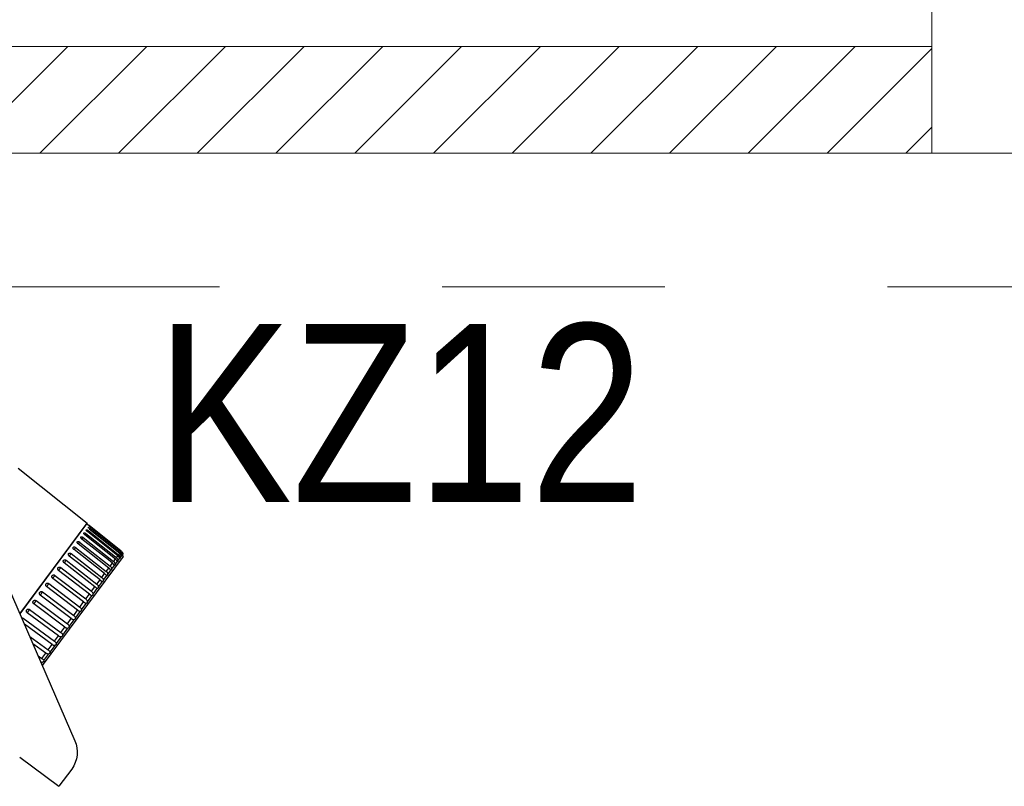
# Model space of a CAD drawing. Header units: metres. Extents: x 10441 to 19716, y -6570 to 1447.
# Tile 21 of 136: x 14771 to 14881, y -4361 to -4274. Entities that reach past the tile are written whole.
import ezdxf
from ezdxf.enums import TextEntityAlignment as Align

# ---------------------------------------------------------------- set-up
doc = ezdxf.new("R2010")
doc.units = ezdxf.units.M
doc.header["$MEASUREMENT"] = 0
doc.linetypes.add('8', pattern=[0.5, 0.25, -0.25])
for name, color, linetype, lineweight in [('#elektryczne', 8, 'Continuous', 20), ('A_B.CIENKIE', 8, 'Continuous', 9), ('A_HACZE', 8, 'Continuous', 5), ('A_OZACZENIE DRZWI', 8, 'Continuous', 13), ('A_OZNACZENIA OKIEN', 8, 'Continuous', 13), ('A_STAL CIENKIE', 8, 'Continuous', 0), ('A_TYNK', 8, 'Continuous', 5), ('EB_CCTV', 4, 'Continuous', 5)]:
    doc.layers.add(name, color=color, linetype=linetype, lineweight=lineweight)
doc.styles.add('m1_romans', font='romans.shx', dxfattribs={"width": 0.8})
doc.styles.add('opisy okien', font='txt', dxfattribs={"height": 15})

# ---------------------------------------------------------------- blocks, each defined once
blk = doc.blocks.new('podkład')
at = {"layer": 'A_B.CIENKIE', "color": 8, "linetype": '8', "ltscale": 50}
blk.add_line((10690.6, -2044.7), (11260.6, -2044.7), dxfattribs=at)
at = {"layer": 'A_HACZE', "color": 8, "linetype": 'Continuous'}
for p, q in [((10593.6, -2032.7), (10581.6, -2044.7)), ((10602.44, -2032.7), (10590.44, -2044.7)), ((10611.28, -2032.7), (10599.28, -2044.7)), ((10620.12, -2032.7), (10608.12, -2044.7)), ((10628.96, -2032.7), (10616.96, -2044.7)), ((10637.8, -2032.7), (10625.8, -2044.7)), ((10646.64, -2032.7), (10634.64, -2044.7)), ((10655.48, -2032.7), (10643.48, -2044.7)), ((10664.31, -2032.7), (10652.31, -2044.7)), ((10673.15, -2032.7), (10661.15, -2044.7)), ((10681.99, -2032.7), (10669.99, -2044.7)), ((10690.6, -2032.93), (10678.83, -2044.7)), ((10690.6, -2041.77), (10687.67, -2044.7))]:
    blk.add_line(p, q, dxfattribs=at)
at = {"layer": 'A_STAL CIENKIE', "color": 8, "linetype": '8', "ltscale": 100}
for p, q in [((10470.62, -2044.7), (13910.62, -2044.7)), ((13910.62, -2059.7), (10470.62, -2059.7))]:
    blk.add_line(p, q, dxfattribs=at)
at = {"layer": 'A_TYNK', "color": 8, "linetype": 'Continuous'}
for p, q in [((10690.6, -2044.7), (10690.6, -2028.7)), ((10690.6, -2032.7), (10480.97, -2032.7)), ((10690.6, -2044.7), (10470.62, -2044.7))]:
    blk.add_line(p, q, dxfattribs=at)
at = {"layer": 'A_OZACZENIE DRZWI', "color": 8, "ltscale": 0.1, "style": 'm1_romans', "width": 0.8}
for rotation, p in [(98.4861, (12735.07, -773.13)), (360, (12573.8, -1012.7)), (90, (11565.29, -1150.14)), (90, (11872.29, -1150.14)), (90, (12230.03, -1245.64)), (90, (12385.87, -1249.44)), (90, (11565.29, -1370.89)), (90, (11872.29, -1370.89)), (90, (12230.03, -1370.89)), (90, (12389.3, -1370.89)), (90, (11748.79, -1556.15)), (90, (11986.6, -1556.15)), (90, (12389.3, -1556.15)), (360, (12235.05, -1664.2)), (360, (12235.05, -1880.2)), (90, (11745.78, -2001.94))]:
    blk.add_attdef('SZEROKOSC', text='', height=10, rotation=rotation, dxfattribs=at).set_placement(p, align=Align.BOTTOM_CENTER)
for rotation, p in [(98.4861, (12738.56, -773.47)), (360, (12572.95, -1016.09)), (90, (11568.68, -1150.99)), (90, (11875.68, -1150.99)), (90, (12233.42, -1246.49)), (90, (12389.27, -1250.29)), (90, (11568.68, -1371.74)), (90, (11875.68, -1371.74)), (90, (12233.42, -1371.74)), (90, (12392.69, -1371.74)), (90, (11752.19, -1557)), (90, (11990, -1557)), (90, (12392.69, -1557)), (360, (12234.2, -1667.59)), (360, (12234.2, -1883.59)), (90, (11749.18, -2002.79))]:
    blk.add_attdef('WYSOKOSC', text='', height=10, rotation=rotation, dxfattribs=at).set_placement(p, align=Align.TOP_CENTER)
at = {"layer": 'A_OZNACZENIA OKIEN', "color": 8, "ltscale": 0.1, "style": 'm1_romans', "width": 0.8}
for rotation, p in [(278.8676, (13403.28, -587.56)), (278.8676, (13013.44, -645.27)), (278.8676, (12475.3, -724.92)), (278.8676, (12253.72, -757.72)), (0, (14011.09, -903.42)), (278.8676, (11051.11, -935.72)), (278.8676, (10670.26, -992.09)), (0, (14011.09, -1578.09)), (90, (10823, -2081.55)), (90, (11208, -2081.55)), (90, (11974, -2081.55)), (90, (13179.19, -2081.55)), (90, (13543.19, -2081.55))]:
    blk.add_attdef('WYSOKOSC', text='', height=10, rotation=rotation, dxfattribs=at).set_placement(p, align=Align.TOP_CENTER)
for rotation, p in [(278.8676, (13373.71, -593.04)), (278.8676, (12983.87, -650.74)), (278.8676, (12445.73, -730.4)), (278.8676, (12224.15, -763.19)), (0, (14017.48, -900.03)), (278.8676, (11021.54, -941.2)), (278.8676, (10640.69, -997.57)), (0, (14017.48, -1574.7)), (90, (10819.6, -2080.7)), (90, (11204.6, -2080.7)), (90, (11970.6, -2080.7)), (90, (13175.8, -2080.7)), (90, (13539.8, -2080.7))]:
    blk.add_attdef('SZEROKOSC', text='', height=10, rotation=rotation, dxfattribs=at).set_placement(p, align=Align.BOTTOM_CENTER)
blk = doc.blocks.new('kamera zewnetrzna')
at = {"layer": 'EB_CCTV', "color": 0, "linetype": 'Continuous', "lineweight": 30}
for p, q in [((3054.785, 1183.4991), (3054.956, 1183.4991)), ((3054.956, 1183.4237), (3054.956, 1183.4991)), ((3054.3556, 1183.0193), (3054.906, 1183.3371)), ((3054.6246, 1183.1746), (3054.6405, 1183.1744)), ((3054.6405, 1183.1744), (3054.6405, 1183.1515)), ((3054.6405, 1183.1744), (3054.6407, 1183.1744)), ((3054.6508, 1183.1897), (3054.6508, 1183.1834)), ((3054.6508, 1183.1762), (3054.6508, 1183.1473)), ((3054.6565, 1182.7169), (3054.6565, 1183.1931)), ((3054.5614, 1183.1381), (3054.6405, 1183.1376)), ((3054.6405, 1183.1515), (3054.5853, 1183.1519)), ((3054.6405, 1183.1376), (3054.6405, 1183.1141)), ((3054.6508, 1183.1399), (3054.6508, 1183.1104)), ((3054.4856, 1183.0944), (3054.4856, 1182.699)), ((3054.4865, 1183.0949), (3054.4865, 1182.701)), ((3054.504, 1183.1005), (3054.6405, 1183.1)), ((3054.6405, 1183.1141), (3054.5206, 1183.1146)), ((3054.6405, 1183.1), (3054.6405, 1183.0763)), ((3054.6508, 1183.1028), (3054.6508, 1183.073)), ((3054.6405, 1183.0763), (3054.504, 1183.0763)), ((3054.504, 1183.062), (3054.6405, 1183.062)), ((3054.6405, 1183.062), (3054.6405, 1183.0383)), ((3054.6508, 1183.0653), (3054.6508, 1183.0355)), ((3054.6405, 1183.0383), (3054.504, 1183.0378)), ((3054.504, 1183.0236), (3054.6405, 1183.0241)), ((3054.6405, 1183.0241), (3054.6405, 1183.0007)), ((3054.6508, 1183.0279), (3054.6508, 1182.9984)), ((3054.6405, 1183.0007), (3054.504, 1182.9997)), ((3054.6508, 1182.9909), (3054.6508, 1182.9621)), ((3054.504, 1182.9858), (3054.6405, 1182.9868)), ((3054.6405, 1182.9639), (3054.504, 1182.9624)), ((3054.6405, 1182.9868), (3054.6405, 1182.9639)), ((3054.6408, 1182.9639), (3054.6405, 1182.9639)), ((3054.6508, 1182.9548), (3054.6508, 1182.927)), ((3054.504, 1182.9488), (3054.6405, 1182.9503)), ((3054.6405, 1182.9281), (3054.504, 1182.9262)), ((3054.6405, 1182.9503), (3054.6405, 1182.9281)), ((3054.6508, 1182.92), (3054.6508, 1182.8934)), ((3054.504, 1182.9132), (3054.6405, 1182.9151)), ((3054.6405, 1182.894), (3054.504, 1182.8916)), ((3054.6405, 1182.9151), (3054.6405, 1182.894)), ((3054.6508, 1182.8868), (3054.6508, 1182.8617)), ((3054.504, 1182.8792), (3054.6405, 1182.8816)), ((3054.6405, 1182.8617), (3054.504, 1182.8589)), ((3054.6405, 1182.8816), (3054.6405, 1182.8617)), ((3054.6508, 1182.8555), (3054.6508, 1182.8323)), ((3054.504, 1182.8474), (3054.6405, 1182.8502)), ((3054.6405, 1182.8318), (3054.504, 1182.8286)), ((3054.504, 1182.818), (3054.6405, 1182.8212)), ((3054.6405, 1182.8502), (3054.6405, 1182.8318)), ((3054.6405, 1182.8212), (3054.6405, 1182.8044)), ((3054.6508, 1182.8266), (3054.6508, 1182.8055)), ((3054.6405, 1182.8044), (3054.504, 1182.8008)), ((3054.504, 1182.7913), (3054.6405, 1182.7948)), ((3054.6405, 1182.7948), (3054.6405, 1182.7799)), ((3054.6508, 1182.8055), (3054.6498, 1182.8057)), ((3054.6508, 1182.7816), (3054.6503, 1182.7816)), ((3054.6508, 1182.8004), (3054.6508, 1182.7816)), ((3054.5038, 1182.7752), (3054.5038, 1182.776)), ((3054.6405, 1182.7799), (3054.504, 1182.7761)), ((3054.504, 1182.7677), (3054.6405, 1182.7715)), ((3054.6225, 1182.7581), (3054.504, 1182.7545)), ((3054.504, 1182.7474), (3054.6405, 1182.7515)), ((3054.6335, 1182.7584), (3054.6225, 1182.7581)), ((3054.6405, 1182.7586), (3054.6335, 1182.7584)), ((3054.6405, 1182.7715), (3054.6405, 1182.7586)), ((3054.6405, 1182.7515), (3054.6405, 1182.7407)), ((3054.6508, 1182.7771), (3054.6508, 1182.7609)), ((3054.6508, 1182.7609), (3054.6508, 1182.7609)), ((3054.6508, 1182.7571), (3054.6508, 1182.7435)), ((3054.5038, 1182.7357), (3054.5038, 1182.7363)), ((3054.504, 1182.7175), (3054.5039, 1182.7201)), ((3054.6405, 1182.7407), (3054.504, 1182.7364)), ((3054.504, 1182.7306), (3054.6355, 1182.7348)), ((3054.6405, 1182.7264), (3054.504, 1182.7219)), ((3054.504, 1182.7175), (3054.6405, 1182.722)), ((3054.6405, 1182.7159), (3054.504, 1182.7112)), ((3054.504, 1182.7082), (3054.6405, 1182.7129)), ((3054.6355, 1182.7348), (3054.6405, 1182.7349)), ((3054.6405, 1182.7349), (3054.6405, 1182.7264)), ((3054.6405, 1182.722), (3054.6405, 1182.7159)), ((3054.6405, 1182.7129), (3054.6405, 1182.7092)), ((3054.6512, 1182.7436), (3054.6508, 1182.7435)), ((3054.6508, 1182.7404), (3054.6508, 1182.7297)), ((3054.6515, 1182.7299), (3054.6508, 1182.7297)), ((3054.6508, 1182.7273), (3054.6508, 1182.7196)), ((3054.6508, 1182.718), (3054.6508, 1182.7133)), ((3054.6508, 1182.7125), (3054.6508, 1182.711)), ((3054.6565, 1182.7169), (3054.6518, 1182.7121)), ((3054.1765, 1182.6882), (3054.4856, 1182.699)), ((3054.4856, 1182.699), (3054.4865, 1182.701)), ((3054.4865, 1182.701), (3054.4968, 1182.7014)), ((3054.4969, 1182.7014), (3054.4968, 1182.7014)), ((3054.5039, 1182.7108), (3054.5039, 1182.7112)), ((3054.504, 1182.703), (3054.5039, 1182.7044)), ((3054.6405, 1182.7092), (3054.504, 1182.7044)), ((3054.504, 1182.703), (3054.6405, 1182.7077)), ((3054.6405, 1182.7065), (3054.504, 1182.7017)), ((3054.6405, 1182.7077), (3054.6405, 1182.7065)), ((3054.6516, 1182.7118), (3054.6508, 1182.711)), ((3054.6518, 1182.7121), (3054.6516, 1182.7118))]:
    blk.add_line(p, q, dxfattribs=at)
for centre, radius, start, end in [((3054.856, 1183.4237), 0.1, 300, 0), ((3054.504, 1183.1077), 0.00721, 228.8196, 269.7915), ((3054.64, 1182.7273), 0.0144, 271.9573, 273.8488), ((3054.6675, 1182.7008), 0.0459, 112.6902, 112.8541), ((3054.5169, 1182.3309), 0.371, 92.0011, 93.0971), ((3055.2536, 1182.7336), 0.7501, 181.7378, 181.9348), ((3054.64, 1182.7223), 0.0146, 271.9897, 272.9159), ((3054.64, 1182.7215), 0.015, 272.0009, 273.3774), ((3054.64, 1182.7216), 0.0151, 273.3977, 315.5064)]:
    blk.add_arc(centre, radius, start, end, dxfattribs=at)
for points, start_tangent, end_tangent in [([(3054.6407, 1183.1744), (3054.6441, 1183.1744), (3054.6471, 1183.1745), (3054.6493, 1183.1751), (3054.6508, 1183.1762)], (0.999936, -0.011333), (0.620575, 0.784147)), ([(3054.6508, 1183.1834), (3054.6496, 1183.185), (3054.648, 1183.1863), (3054.6462, 1183.1871)], (-0.467156, 0.884175), (-0.944702, 0.327931)), ([(3054.6508, 1183.1762), (3054.6516, 1183.1777), (3054.6518, 1183.1795), (3054.6516, 1183.1814), (3054.6508, 1183.1834)], (0.620575, 0.784147), (-0.467156, 0.884175)), ([(3054.6508, 1183.1473), (3054.6496, 1183.1488), (3054.648, 1183.15), (3054.6459, 1183.1509), (3054.6434, 1183.1513), (3054.6405, 1183.1515)], (-0.478574, 0.878047), (-0.999974, 0.007264)), ([(3054.6405, 1183.1376), (3054.6441, 1183.1376), (3054.6471, 1183.1379), (3054.6493, 1183.1386), (3054.6508, 1183.1399)], (0.999974, -0.00726), (0.578104, 0.815963)), ([(3054.6508, 1183.1399), (3054.6516, 1183.1415), (3054.6518, 1183.1434), (3054.6516, 1183.1453), (3054.6508, 1183.1473)], (0.578104, 0.815963), (-0.478574, 0.878047)), ([(3054.504, 1183.1005), (3054.5039, 1183.1015), (3054.5038, 1183.1033), (3054.5038, 1183.1049)], (-0.160615, 0.987017), (-0.01005, 0.999949)), ([(3054.6508, 1183.1104), (3054.6496, 1183.1118), (3054.648, 1183.1129), (3054.6459, 1183.1136), (3054.6434, 1183.114), (3054.6405, 1183.1141)], (-0.494721, 0.869052), (-0.999993, 0.003653)), ([(3054.6405, 1183.1), (3054.6441, 1183.1), (3054.6471, 1183.1005), (3054.6493, 1183.1013), (3054.6508, 1183.1028)], (0.999993, -0.003649), (0.543648, 0.839313)), ([(3054.6508, 1183.1028), (3054.6516, 1183.1046), (3054.6518, 1183.1065), (3054.6516, 1183.1084), (3054.6508, 1183.1104)], (0.543648, 0.839313), (-0.494721, 0.869052)), ([(3054.504, 1183.0763), (3054.5019, 1183.076), (3054.5002, 1183.0752), (3054.4989, 1183.0742), (3054.498, 1183.073), (3054.4973, 1183.0718), (3054.497, 1183.0707), (3054.4968, 1183.0696), (3054.4968, 1183.0686), (3054.497, 1183.0675), (3054.4974, 1183.0664), (3054.498, 1183.0652), (3054.4989, 1183.0641), (3054.5002, 1183.0631), (3054.5019, 1183.0623), (3054.504, 1183.062)], (-1, 0.000002), (1, 0.000002)), ([(3054.504, 1183.062), (3054.5039, 1183.0633), (3054.5038, 1183.0653), (3054.5038, 1183.0678), (3054.5038, 1183.0705), (3054.5038, 1183.073), (3054.5039, 1183.075), (3054.504, 1183.0763)], (-0.108188, 0.99413), (0.108188, 0.99413)), ([(3054.6508, 1183.073), (3054.6496, 1183.0743), (3054.648, 1183.0752), (3054.6459, 1183.0759), (3054.6434, 1183.0762), (3054.6405, 1183.0763)], (-0.516163, 0.856491), (-1, 0.000002)), ([(3054.6405, 1183.062), (3054.6441, 1183.0622), (3054.6471, 1183.0627), (3054.6493, 1183.0637), (3054.6508, 1183.0653)], (1, 0.000002), (0.516163, 0.856491)), ([(3054.6508, 1183.0653), (3054.6516, 1183.0672), (3054.6518, 1183.0691), (3054.6516, 1183.0711), (3054.6508, 1183.073)], (0.516163, 0.856491), (-0.516163, 0.856491)), ([(3054.504, 1183.0378), (3054.5019, 1183.0375), (3054.5002, 1183.0367), (3054.4989, 1183.0357), (3054.498, 1183.0345), (3054.4973, 1183.0334), (3054.497, 1183.0322), (3054.4968, 1183.0312), (3054.4968, 1183.0301), (3054.497, 1183.0291), (3054.4974, 1183.028), (3054.498, 1183.0268), (3054.4989, 1183.0257), (3054.5002, 1183.0247), (3054.5019, 1183.0239), (3054.504, 1183.0236)], (-0.999993, -0.003649), (0.999993, 0.003653)), ([(3054.504, 1183.0236), (3054.5039, 1183.0251), (3054.5038, 1183.0273), (3054.5038, 1183.0299), (3054.5038, 1183.0326), (3054.5038, 1183.035), (3054.5039, 1183.0368), (3054.504, 1183.0378)], (-0.082149, 0.99662), (0.160615, 0.987017)), ([(3054.6508, 1183.0355), (3054.6496, 1183.0367), (3054.648, 1183.0375), (3054.6459, 1183.038), (3054.6434, 1183.0383), (3054.6405, 1183.0383)], (-0.543648, 0.839313), (-0.999993, -0.003649)), ([(3054.6405, 1183.0241), (3054.6441, 1183.0243), (3054.6471, 1183.025), (3054.6493, 1183.0262), (3054.6508, 1183.0279)], (0.999993, 0.003653), (0.494721, 0.869052)), ([(3054.6508, 1183.0279), (3054.6516, 1183.0298), (3054.6518, 1183.0318), (3054.6516, 1183.0337), (3054.6508, 1183.0355)], (0.494721, 0.869052), (-0.543648, 0.839313)), ([(3054.504, 1182.9997), (3054.5019, 1182.9994), (3054.5002, 1182.9986), (3054.4989, 1182.9976), (3054.498, 1182.9965), (3054.4973, 1182.9953), (3054.497, 1182.9942), (3054.4968, 1182.9931), (3054.4968, 1182.9921), (3054.497, 1182.9911), (3054.4974, 1182.99), (3054.498, 1182.9888), (3054.4989, 1182.9877), (3054.5002, 1182.9868), (3054.5019, 1182.986), (3054.504, 1182.9858)], (-0.999974, -0.00726), (0.999974, 0.007264)), ([(3054.504, 1182.9858), (3054.5039, 1182.9875), (3054.5038, 1182.9898), (3054.5038, 1182.9925), (3054.5038, 1182.9951), (3054.5038, 1182.9974), (3054.5039, 1182.999), (3054.504, 1182.9997)], (-0.066777, 0.997768), (0.313009, 0.94975)), ([(3054.6508, 1182.9984), (3054.6496, 1182.9995), (3054.648, 1183.0002), (3054.6459, 1183.0006), (3054.6434, 1183.0007), (3054.6405, 1183.0007)], (-0.578104, 0.815963), (-0.999974, -0.00726)), ([(3054.6405, 1182.9868), (3054.6441, 1182.987), (3054.6471, 1182.9878), (3054.6493, 1182.9891), (3054.6508, 1182.9909)], (0.999974, 0.007264), (0.478574, 0.878047)), ([(3054.6508, 1182.9909), (3054.6516, 1182.9929), (3054.6518, 1182.9949), (3054.6516, 1182.9968), (3054.6508, 1182.9984)], (0.478574, 0.878047), (-0.578104, 0.815963)), ([(3054.504, 1182.9624), (3054.5018, 1182.962), (3054.5, 1182.9612), (3054.4987, 1182.9601), (3054.4978, 1182.9589), (3054.4972, 1182.9577), (3054.4969, 1182.9566), (3054.4968, 1182.9555), (3054.4969, 1182.9543), (3054.4972, 1182.9532), (3054.4978, 1182.9521), (3054.4987, 1182.9509), (3054.5, 1182.9499), (3054.5018, 1182.9491), (3054.504, 1182.9488)], (-0.999942, -0.010791), (0.999942, 0.010795)), ([(3054.504, 1182.9488), (3054.5039, 1182.9507), (3054.5038, 1182.9532), (3054.5038, 1182.9559), (3054.5038, 1182.9584), (3054.5038, 1182.9605), (3054.5039, 1182.9619), (3054.504, 1182.9624)], (-0.056765, 0.998388), (0.994727, -0.102554)), ([(3054.6405, 1182.9503), (3054.6441, 1182.9506), (3054.647, 1182.9515), (3054.6493, 1182.9529), (3054.6508, 1182.9548)], (0.999942, 0.010795), (0.467156, 0.884175)), ([(3054.6508, 1182.9621), (3054.6496, 1182.963), (3054.648, 1182.9636), (3054.6459, 1182.9638), (3054.6434, 1182.9639), (3054.6408, 1182.9639)], (-0.620575, 0.784147), (-0.999938, -0.011173)), ([(3054.6508, 1182.9548), (3054.6516, 1182.9569), (3054.6518, 1182.9588), (3054.6516, 1182.9606), (3054.6508, 1182.9621)], (0.467156, 0.884175), (-0.620575, 0.784147)), ([(3054.4985, 1182.9238), (3054.498, 1182.9231), (3054.4973, 1182.922), (3054.497, 1182.921), (3054.4968, 1182.92), (3054.4968, 1182.919), (3054.497, 1182.9181), (3054.4974, 1182.917), (3054.498, 1182.916), (3054.4989, 1182.915), (3054.5002, 1182.9141), (3054.5019, 1182.9134), (3054.504, 1182.9132)], (-0.676204, -0.736714), (0.999899, 0.014207)), ([(3054.504, 1182.9262), (3054.5019, 1182.9259), (3054.5002, 1182.9252), (3054.4989, 1182.9242), (3054.4985, 1182.9238)], (-0.999899, -0.014203), (-0.676204, -0.736714)), ([(3054.504, 1182.9132), (3054.5039, 1182.9153), (3054.5038, 1182.9178), (3054.5038, 1182.9205), (3054.5038, 1182.923), (3054.5038, 1182.9249), (3054.5039, 1182.926), (3054.5039, 1182.9262)], (-0.049834, 0.998758), (0.394043, 0.919092)), ([(3054.6451, 1182.9283), (3054.6434, 1182.9282), (3054.6405, 1182.9281)], (-0.999871, -0.016069), (-0.999899, -0.014203)), ([(3054.6405, 1182.9151), (3054.6441, 1182.9155), (3054.6471, 1182.9165), (3054.6493, 1182.918), (3054.6508, 1182.92)], (0.999899, 0.014207), (0.460067, 0.887884)), ([(3054.6508, 1182.927), (3054.6496, 1182.9277), (3054.648, 1182.9281), (3054.6459, 1182.9283), (3054.6451, 1182.9283)], (-0.672048, 0.740508), (-0.999871, -0.016069)), ([(3054.6508, 1182.92), (3054.6516, 1182.922), (3054.6518, 1182.9239), (3054.6516, 1182.9256), (3054.6508, 1182.927)], (0.460067, 0.887884), (-0.672048, 0.740508)), ([(3054.4977, 1182.8883), (3054.4973, 1182.8876), (3054.497, 1182.8866), (3054.4968, 1182.8857), (3054.4968, 1182.8848), (3054.497, 1182.8838), (3054.4974, 1182.8829), (3054.498, 1182.8819), (3054.4989, 1182.8809), (3054.5002, 1182.8801), (3054.5019, 1182.8795), (3054.504, 1182.8792)], (-0.538303, -0.842752), (0.999848, 0.017463)), ([(3054.504, 1182.8916), (3054.5019, 1182.8913), (3054.5002, 1182.8906), (3054.4989, 1182.8897), (3054.498, 1182.8886), (3054.4977, 1182.8883)], (-0.999848, -0.017459), (-0.538303, -0.842752)), ([(3054.5038, 1182.8891), (3054.5038, 1182.8908), (3054.5039, 1182.8917), (3054.5039, 1182.8916)], (0.100722, 0.994915), (0.688748, -0.725001)), ([(3054.504, 1182.8792), (3054.5039, 1182.8815), (3054.5038, 1182.8841), (3054.5038, 1182.8868), (3054.5038, 1182.8891)], (-0.044846, 0.998994), (0.100722, 0.994915)), ([(3054.6468, 1182.8943), (3054.6459, 1182.8942), (3054.6434, 1182.8941), (3054.6405, 1182.894)], (-0.999797, -0.020127), (-0.999848, -0.017459)), ([(3054.6405, 1182.8816), (3054.6441, 1182.882), (3054.6471, 1182.8831), (3054.6493, 1182.8847), (3054.6508, 1182.8868)], (0.999848, 0.017463), (0.457062, 0.889435)), ([(3054.6508, 1182.8934), (3054.6496, 1182.894), (3054.648, 1182.8942), (3054.6468, 1182.8943)], (-0.732972, 0.680259), (-0.999797, -0.020127)), ([(3054.6508, 1182.8868), (3054.6516, 1182.8888), (3054.6518, 1182.8906), (3054.6516, 1182.8922), (3054.6508, 1182.8934)], (0.457062, 0.889435), (-0.732972, 0.680259)), ([(3054.4974, 1182.8552), (3054.4973, 1182.8552), (3054.497, 1182.8542), (3054.4968, 1182.8534), (3054.4968, 1182.8525), (3054.497, 1182.8516), (3054.4974, 1182.8508), (3054.498, 1182.8498), (3054.4989, 1182.8489), (3054.5002, 1182.8481), (3054.5019, 1182.8476), (3054.504, 1182.8474)], (-0.451635, -0.892203), (0.999789, 0.020527)), ([(3054.504, 1182.8589), (3054.5019, 1182.8586), (3054.5002, 1182.858), (3054.4989, 1182.8571), (3054.498, 1182.8561), (3054.4974, 1182.8552)], (-0.999789, -0.020524), (-0.451635, -0.892203)), ([(3054.5038, 1182.8572), (3054.5038, 1182.8587), (3054.5038, 1182.8589)], (0.011066, 0.999939), (0.035488, 0.99937)), ([(3054.504, 1182.8474), (3054.5039, 1182.8498), (3054.5038, 1182.8525), (3054.5038, 1182.8551), (3054.5038, 1182.8572)], (-0.041175, 0.999152), (0.011066, 0.999939)), ([(3054.6481, 1182.8623), (3054.648, 1182.8623), (3054.6459, 1182.8621), (3054.6434, 1182.8619), (3054.6405, 1182.8617)], (-0.999661, -0.026039), (-0.999789, -0.020524)), ([(3054.6405, 1182.8502), (3054.6441, 1182.8506), (3054.6471, 1182.8518), (3054.6493, 1182.8535), (3054.6508, 1182.8555)], (0.999789, 0.020527), (0.458038, 0.888933)), ([(3054.6508, 1182.8617), (3054.6496, 1182.8622), (3054.6481, 1182.8623)], (-0.802255, 0.596982), (-0.999661, -0.026039)), ([(3054.6508, 1182.8555), (3054.6516, 1182.8575), (3054.6518, 1182.8593), (3054.6516, 1182.8607), (3054.6508, 1182.8617)], (0.458038, 0.888933), (-0.802255, 0.596982)), ([(3054.4972, 1182.8247), (3054.497, 1182.8242), (3054.4968, 1182.8234), (3054.4968, 1182.8226), (3054.497, 1182.8218), (3054.4974, 1182.821), (3054.498, 1182.8202), (3054.4989, 1182.8194), (3054.5002, 1182.8186), (3054.5019, 1182.8181), (3054.504, 1182.818)], (-0.394089, -0.919072), (0.999727, 0.023366)), ([(3054.504, 1182.8286), (3054.5019, 1182.8283), (3054.5002, 1182.8277), (3054.4989, 1182.8269), (3054.498, 1182.826), (3054.4973, 1182.8251), (3054.4972, 1182.8247)], (-0.999727, -0.023363), (-0.394089, -0.919072)), ([(3054.5038, 1182.8257), (3054.5038, 1182.8277), (3054.5038, 1182.8286)], (0.003352, 0.999994), (0.06731, 0.997732)), ([(3054.504, 1182.818), (3054.5039, 1182.8205), (3054.5038, 1182.8232), (3054.5038, 1182.8257)], (-0.038448, 0.999261), (0.003352, 0.999994)), ([(3054.649, 1182.8326), (3054.648, 1182.8326), (3054.6459, 1182.8323), (3054.6434, 1182.832), (3054.6405, 1182.8318)], (-0.999699, -0.024522), (-0.999727, -0.023363)), ([(3054.6405, 1182.8212), (3054.6441, 1182.8216), (3054.6471, 1182.8228), (3054.6493, 1182.8246), (3054.6508, 1182.8266)], (0.999727, 0.023366), (0.463027, 0.886344)), ([(3054.6508, 1182.8323), (3054.6496, 1182.8326), (3054.649, 1182.8326)], (-0.875466, 0.483279), (-0.999699, -0.024522)), ([(3054.6508, 1182.8266), (3054.6516, 1182.8286), (3054.6518, 1182.8302), (3054.6516, 1182.8315), (3054.6508, 1182.8323)], (0.463027, 0.886344), (-0.875466, 0.483279)), ([(3054.497, 1182.797), (3054.497, 1182.7969), (3054.4968, 1182.7962), (3054.4968, 1182.7955), (3054.497, 1182.7947), (3054.4974, 1182.794), (3054.498, 1182.7932), (3054.4989, 1182.7925), (3054.5002, 1182.7919), (3054.5019, 1182.7914), (3054.504, 1182.7913)], (-0.354013, -0.93524), (0.999663, 0.025949)), ([(3054.504, 1182.8008), (3054.5019, 1182.8006), (3054.5002, 1182.8), (3054.4989, 1182.7993), (3054.498, 1182.7985), (3054.4973, 1182.7976), (3054.497, 1182.797)], (-0.999663, -0.025946), (-0.354013, -0.93524)), ([(3054.5038, 1182.7989), (3054.5038, 1182.8007), (3054.5038, 1182.8008)], (-0.001381, 0.999999), (-0.008705, 0.999962)), ([(3054.504, 1182.7913), (3054.5039, 1182.7939), (3054.5038, 1182.7966), (3054.5038, 1182.7989)], (-0.036433, 0.999336), (-0.001381, 0.999999)), ([(3054.6498, 1182.8057), (3054.6496, 1182.8056), (3054.648, 1182.8054), (3054.6459, 1182.805), (3054.6434, 1182.8046), (3054.6405, 1182.8044)], (-0.999551, -0.029974), (-0.999663, -0.025946)), ([(3054.6405, 1182.7948), (3054.6441, 1182.7954), (3054.6471, 1182.7966), (3054.6493, 1182.7984), (3054.6508, 1182.8004)], (0.999663, 0.025949), (0.472203, 0.88149)), ([(3054.6496, 1182.7816), (3054.648, 1182.7812), (3054.6459, 1182.7807), (3054.6434, 1182.7802), (3054.6405, 1182.7799)], (-0.98426, -0.176726), (-0.999601, -0.028244)), ([(3054.6503, 1182.7817), (3054.6496, 1182.7816)], (-0.999654, -0.026302), (-0.98426, -0.176726)), ([(3054.6508, 1182.8004), (3054.6516, 1182.8023), (3054.6518, 1182.8038), (3054.6516, 1182.8049), (3054.6508, 1182.8055)], (0.472203, 0.88149), (-0.942715, 0.333599)), ([(3054.6516, 1182.7789), (3054.6518, 1182.7803), (3054.6516, 1182.7812), (3054.6508, 1182.7816)], (0.326423, 0.945224), (-0.988668, 0.150119)), ([(3054.497, 1182.7725), (3054.4969, 1182.7723), (3054.4968, 1182.7716), (3054.4969, 1182.7709), (3054.4972, 1182.7702), (3054.4978, 1182.7695), (3054.4987, 1182.7688), (3054.5001, 1182.7682), (3054.5018, 1182.7678), (3054.504, 1182.7677)], (-0.324903, -0.945747), (0.999601, 0.028247)), ([(3054.4969, 1182.7512), (3054.4968, 1182.7509), (3054.4968, 1182.7504), (3054.497, 1182.7498), (3054.4974, 1182.7493), (3054.498, 1182.7487), (3054.4989, 1182.7482), (3054.5002, 1182.7477), (3054.5019, 1182.7474), (3054.504, 1182.7474)], (-0.303096, -0.95296), (0.999543, 0.030235)), ([(3054.504, 1182.7545), (3054.5019, 1182.7543), (3054.5002, 1182.7538), (3054.4989, 1182.7532), (3054.498, 1182.7526), (3054.4973, 1182.752), (3054.497, 1182.7514), (3054.4969, 1182.7512)], (-0.999543, -0.030233), (-0.303096, -0.95296)), ([(3054.504, 1182.7761), (3054.5018, 1182.7758), (3054.5, 1182.7752), (3054.4987, 1182.7745), (3054.4978, 1182.7737), (3054.4972, 1182.773), (3054.497, 1182.7725)], (-0.999601, -0.028244), (-0.324903, -0.945747)), ([(3054.504, 1182.7677), (3054.5039, 1182.7703), (3054.5038, 1182.7729), (3054.5038, 1182.7752)], (-0.034982, 0.999388), (0.003013, 0.999995)), ([(3054.5038, 1182.7526), (3054.5038, 1182.7545)], (-0.016878, 0.999858), (-0.020331, 0.999793)), ([(3054.504, 1182.7474), (3054.5039, 1182.75), (3054.5038, 1182.7526)], (-0.034001, 0.999422), (-0.016878, 0.999858)), ([(3054.6405, 1182.7715), (3054.6441, 1182.7721), (3054.647, 1182.7733), (3054.6493, 1182.7751), (3054.6508, 1182.7771)], (0.999601, 0.028247), (0.485883, 0.874024)), ([(3054.6508, 1182.7609), (3054.6496, 1182.7606), (3054.648, 1182.7601), (3054.6459, 1182.7595), (3054.6434, 1182.7589), (3054.6405, 1182.7586)], (-0.998658, -0.051785), (-0.999543, -0.030233)), ([(3054.6405, 1182.7515), (3054.6441, 1182.752), (3054.6471, 1182.7534), (3054.6493, 1182.7551), (3054.6508, 1182.7571)], (0.999543, 0.030235), (0.504549, 0.863383)), ([(3054.6508, 1182.7771), (3054.6516, 1182.7789)], (0.485883, 0.874024), (0.326423, 0.945224)), ([(3054.6508, 1182.7571), (3054.6516, 1182.7587), (3054.6518, 1182.7599), (3054.6516, 1182.7606), (3054.6508, 1182.7609)], (0.504549, 0.863383), (-0.999703, -0.024377)), ([(3054.4969, 1182.7335), (3054.4968, 1182.7334), (3054.4968, 1182.7329), (3054.497, 1182.7325), (3054.4974, 1182.7321), (3054.498, 1182.7316), (3054.4989, 1182.7312), (3054.5002, 1182.7308), (3054.5019, 1182.7306), (3054.504, 1182.7306)], (-0.288131, -0.957591), (0.999491, 0.031892)), ([(3054.504, 1182.7219), (3054.5019, 1182.7217), (3054.5002, 1182.7214), (3054.4989, 1182.721), (3054.498, 1182.7206), (3054.4973, 1182.7202), (3054.497, 1182.7199), (3054.4968, 1182.7196)], (-0.999449, -0.033199), (-0.274155, -0.961686)), ([(3054.4968, 1182.7196), (3054.4968, 1182.7195), (3054.4968, 1182.7192), (3054.497, 1182.7189), (3054.4974, 1182.7185), (3054.498, 1182.7182), (3054.4989, 1182.7179), (3054.5002, 1182.7177), (3054.5019, 1182.7175), (3054.504, 1182.7175)], (-0.274155, -0.961686), (0.999449, 0.0332)), ([(3054.504, 1182.7364), (3054.5019, 1182.7362), (3054.5002, 1182.7358), (3054.4989, 1182.7353), (3054.498, 1182.7348), (3054.4973, 1182.7343), (3054.497, 1182.7338), (3054.4969, 1182.7335)], (-0.999491, -0.031891), (-0.288131, -0.957591)), ([(3054.504, 1182.7306), (3054.5039, 1182.7332), (3054.5038, 1182.7357)], (-0.033428, 0.999441), (-0.005075, 0.999987)), ([(3054.5039, 1182.7201), (3054.5038, 1182.7219)], (-0.033606, 0.999435), (-0.021204, 0.999775)), ([(3054.6496, 1182.7431), (3054.648, 1182.7424), (3054.6459, 1182.7417), (3054.6434, 1182.741), (3054.6405, 1182.7407)], (-0.921605, -0.38813), (-0.999491, -0.031891)), ([(3054.6405, 1182.7349), (3054.6441, 1182.7355), (3054.6471, 1182.7368), (3054.6493, 1182.7386), (3054.6508, 1182.7404)], (0.999491, 0.031892), (0.528855, 0.848712)), ([(3054.6496, 1182.7291), (3054.648, 1182.7283), (3054.6459, 1182.7274), (3054.6434, 1182.7268), (3054.6405, 1182.7264)], (-0.882374, -0.470549), (-0.999449, -0.033199)), ([(3054.6405, 1182.722), (3054.6441, 1182.7226), (3054.6471, 1182.7239), (3054.6493, 1182.7256), (3054.6508, 1182.7273)], (0.999449, 0.0332), (0.559638, 0.828737)), ([(3054.6496, 1182.7189), (3054.648, 1182.7179), (3054.6459, 1182.717), (3054.6434, 1182.7162), (3054.6405, 1182.7159)], (-0.84245, -0.538774), (-0.999417, -0.034144)), ([(3054.6508, 1182.7133), (3054.6496, 1182.7125), (3054.648, 1182.7114), (3054.6459, 1182.7104), (3054.6434, 1182.7096), (3054.6405, 1182.7092)], (-0.76613, -0.642686), (-0.999397, -0.034715)), ([(3054.641, 1182.7129), (3054.6441, 1182.7135), (3054.6471, 1182.7148), (3054.6493, 1182.7164), (3054.6508, 1182.718)], (0.997745, 0.067115), (0.597898, 0.801572)), ([(3054.6493, 1182.7111), (3054.6508, 1182.7125)], (0.760447, 0.649401), (0.644685, 0.764448)), ([(3054.6508, 1182.7297), (3054.6496, 1182.7291)], (-0.910103, -0.414383), (-0.882374, -0.470549)), ([(3054.6508, 1182.7196), (3054.6496, 1182.7189)], (-0.838191, -0.545376), (-0.84245, -0.538774)), ([(3054.6508, 1182.7435), (3054.6498, 1182.7431)], (-0.968996, -0.247076), (-0.922711, -0.385492)), ([(3054.6508, 1182.7404), (3054.6516, 1182.7419)], (0.528855, 0.848712), (0.425394, 0.905008)), ([(3054.6508, 1182.7273), (3054.6516, 1182.7287), (3054.6518, 1182.7295), (3054.6516, 1182.7299), (3054.6515, 1182.7299)], (0.559638, 0.828737), (-0.992677, 0.120795)), ([(3054.6517, 1182.72), (3054.6516, 1182.72), (3054.6508, 1182.7196)], (-0.941306, 0.337555), (-0.838191, -0.545376)), ([(3054.6508, 1182.718), (3054.6516, 1182.7192), (3054.6518, 1182.7199), (3054.6517, 1182.72)], (0.597898, 0.801572), (-0.941306, 0.337555)), ([(3054.6518, 1182.714), (3054.6516, 1182.714), (3054.6508, 1182.7133)], (-0.998186, -0.060206), (-0.76613, -0.642686)), ([(3054.6508, 1182.7125), (3054.6516, 1182.7135), (3054.6518, 1182.714), (3054.6518, 1182.714)], (0.644685, 0.764448), (-0.998186, -0.060206)), ([(3054.6516, 1182.7419), (3054.6518, 1182.7429), (3054.6516, 1182.7435), (3054.6512, 1182.7436)], (0.425394, 0.905008), (-0.998631, -0.052311)), ([(3054.504, 1182.7112), (3054.5019, 1182.7111), (3054.5002, 1182.7108), (3054.4989, 1182.7106), (3054.498, 1182.7103), (3054.4973, 1182.71), (3054.497, 1182.7097), (3054.4968, 1182.7095), (3054.4968, 1182.7095)], (-0.999417, -0.034144), (-0.236413, -0.971653)), ([(3054.4968, 1182.7095), (3054.4968, 1182.7093), (3054.497, 1182.7091), (3054.4974, 1182.7089), (3054.498, 1182.7087), (3054.4989, 1182.7085), (3054.5002, 1182.7083), (3054.5019, 1182.7082), (3054.504, 1182.7082)], (-0.236413, -0.971653), (0.999417, 0.034145)), ([(3054.504, 1182.7044), (3054.5019, 1182.7043), (3054.5002, 1182.7042), (3054.4989, 1182.704), (3054.498, 1182.7038), (3054.4973, 1182.7037), (3054.497, 1182.7036), (3054.4968, 1182.7034), (3054.4968, 1182.7034)], (-0.999397, -0.034715), (-0.102131, -0.994771)), ([(3054.4968, 1182.7034), (3054.4968, 1182.7033), (3054.497, 1182.7032), (3054.4974, 1182.7031), (3054.498, 1182.703), (3054.4989, 1182.703), (3054.5002, 1182.7029), (3054.5019, 1182.7029), (3054.504, 1182.703)], (-0.102131, -0.994771), (0.999397, 0.034715)), ([(3054.6407, 1182.7077), (3054.6441, 1182.7083), (3054.6471, 1182.7095), (3054.6493, 1182.7111)], (0.998705, 0.050867), (0.760447, 0.649401))]:
    blk.add_spline(points, degree=3, dxfattribs=dict(at, start_tangent=start_tangent, end_tangent=end_tangent))

msp = doc.modelspace()

# ---------------------------------------------------------------- block references
at = {"layer": '#elektryczne', "color": 8, "linetype": 'Continuous', "lineweight": 18}
msp.add_blockref('podkład', (4182.37, -2244.78), dxfattribs=at)
at = {"layer": 'EB_CCTV', "color": 140, "lineweight": 5, "xscale": -31.99999999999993, "yscale": 31.99999999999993, "zscale": 31.99999999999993, "rotation": 143.4195297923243}
msp.add_blockref('kamera zewnetrzna', (-41157.37, 84310.79), dxfattribs=at)

# ---------------------------------------------------------------- texts
at = {"layer": 'EB_CCTV', "color": 0, "lineweight": 13, "insert": (14830.16, -4318.64), "char_height": 20, "width": 88.5969, "attachment_point": 5, "style": 'opisy okien'}
msp.add_mtext('\\pxql;{\\fArial Narrow|b0|i0|c238|p39;KZ12}', dxfattribs=at)

doc.saveas('drawing.dxf')
